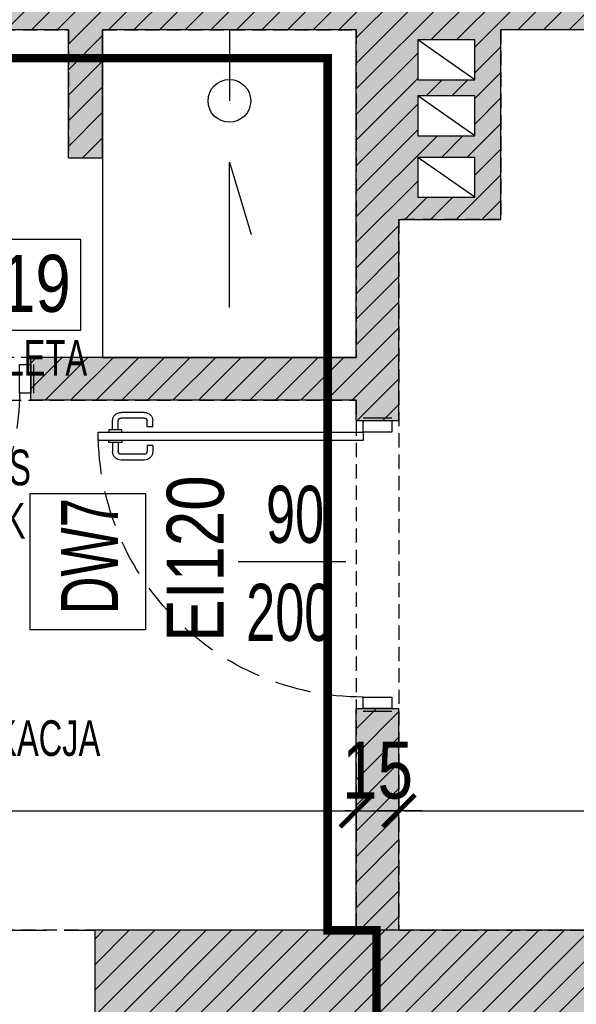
# Model space of a CAD drawing. Header units: millimetres. Extents: x 76192 to 88546, y 19309 to 25840.
# Tile 38 of 61: x 87891 to 88086, y 19554 to 19900. Entities that reach past the tile are written whole.
import ezdxf

# ---------------------------------------------------------------- set-up
doc = ezdxf.new("R2010")
doc.units = ezdxf.units.MM
for name, pattern in [('DASHED', [0.75, 0.5, -0.25]), ('DASHED2', [0.375, 0.25, -0.125]), ('DASHEDX2', [38.1, 25.4, -12.7])]:
    doc.linetypes.add(name, pattern=pattern)
doc.layers.get('DEFPOINTS').update_dxf_attribs({"lineweight": 9})
for name, color, linetype in [('_HSA_HATCH_WYPEŁNIENIA_PRZEGRÓD', 205, 'Continuous'), ('_HSA_NUMERACJA POMIESZCZEN', 43, 'Continuous'), ('_HSA_OPIS_STOLARKA_WEWNĘTRZNA', 43, 'Continuous'), ('_HSA_PRZERYWANE', 153, 'DASHEDX2'), ('_HSA_SANITARNE', 133, 'Continuous'), ('_HSA_STOLARKA_WEWNĘTRZNA', 132, 'Continuous'), ('_HSA_WYM_100', 141, 'Continuous'), ('_HSA_ŚCIANY_DZIAŁOWE', 6, 'Continuous'), ('_HSA_ŚCIANY_MUROWANE', 4, 'Continuous')]:
    doc.layers.add(name, color=color, linetype=linetype)
for name, color, linetype, true_color in [('_HSA_HATCH_WYPEŁNIENIA_PRZEGRÓD_P_POŻ', 7, 'Continuous', 0xef8a8a), ('_HSA_WYDZIELENIA_POŻAROWE_120_MIN', 7, 'DASHED2', 0xf11f04), ('_HSA_WYDZIELENIA_POŻAROWE_240_MIN', 7, 'DASHED2', 0xab1603), ('_HSA_WYDZIELENIA_POŻAROWE_60_MIN', 7, 'DASHED2', 0x1428e1)]:
    doc.layers.add(name, color=color, linetype=linetype, true_color=true_color)
doc.layers.add('_HSA_NUMERACJA POMIESZCZEN POMOC', color=7, linetype='Continuous', true_color=0x38940a, plot=False)
doc.layers.add('_HSA_OPIS_STOLARKA_ZEWNĘTRZNA_POMOC', color=7, linetype='Continuous', true_color=0x6cc7f4, plot=False)
doc.layers.add('_HSA_POWIERZCHNIA_UŻYTKOWA', color=115, linetype='DASHED', plot=False)
doc.styles.add('Arial Narrow_1', font='Arial Narrow.ttf', dxfattribs={"width": 0.8, "height": 200})
doc.styles.add('ARIAL_100', font='Arial.ttf', dxfattribs={"width": 0.8, "height": 20})
doc.styles.add('ARIAL_50', font='Arial Narrow.ttf', dxfattribs={"width": 0.8, "height": 10})
doc.dimstyles.new('WYM_WEWN_100', dxfattribs={"dimtxt": 20, "dimasz": 2, "dimexe": 10, "dimexo": 0, "dimgap": 4, "dimtad": 1, "dimdec": 1, "dimrnd": 0.1, "dimtxsty": 'ARIAL_100', "dimblk": 'Wym-03', "dimcen": 0, "dimdle": 10, "dimse1": 1, "dimse2": 1, "dimclrt": 256, "dimazin": 2, "dimtfac": 1, "dimtdec": 1, "dimtix": 1, "dimtmove": 2, "dimatfit": 0, "dimfxl": 1, "dimtolj": 1, "dimtzin": 0, "dimarcsym": 0})

# ---------------------------------------------------------------- blocks, each defined once
blk = doc.blocks.new('*U122')
for p, q in [((4.2, 88), (1.1, 88)), ((4.2, 89.25), (5, 89.25)), ((4.2, 84.75), (4.2, 89.25)), ((8.725, 89.25), (7.925, 89.25)), ((8.725, 84.75), (8.725, 89.25)), ((8.725, 88), (11.825, 88)), ((-1.9, 76.86), (-1.9, 85)), ((0.1, 76.86), (0.1, 85)), ((4.2, 86), (1.1, 86)), ((5, 84.75), (4.2, 84.75)), ((7.925, 84.75), (8.725, 84.75)), ((8.725, 86), (11.825, 86)), ((12.825, 76.86), (12.825, 85)), ((14.825, 76.86), (14.825, 85)), ((3.2, 75.86), (1.1, 75.86)), ((3.2, 73.86), (1.1, 73.86)), ((3.2, 73.86), (3.2, 75.86)), ((9.725, 73.86), (9.725, 75.86)), ((9.725, 75.86), (11.825, 75.86)), ((9.725, 73.86), (11.825, 73.86))]:
    blk.add_line(p, q)
for points in [[(5, 0), (7.925, 0), (7.925, 93), (5, 93)], [(1, 0), (1, -10), (5, -10), (5, 0)], [(98, 0), (98, -10), (102, -10), (102, 0)]]:
    blk.add_lwpolyline(points, close=True)
for points in [[(0, 0), (0, -10)], [(103, 0), (103, -10)]]:
    blk.add_lwpolyline(points)
at = {"linetype": 'DASHED', "ltscale": 25}
blk.add_arc((5, 0), 93, 0, 90, dxfattribs=at)
for centre, radius, start, end in [((1.1, 85), 3, 90, 180), ((11.825, 85), 3, 0, 90), ((1.1, 85), 1, 90, 180), ((11.825, 85), 1, 0, 90), ((1.1, 76.86), 3, 180, 270), ((1.1, 76.86), 1, 180, 270), ((11.825, 76.86), 3, 270, 0), ((11.825, 76.86), 1, 270, 0)]:
    blk.add_arc(centre, radius, start, end)
blk = doc.blocks.new('*U143')
for p, q in [((4.2, 77), (1.1, 77)), ((4.2, 78.25), (5, 78.25)), ((4.2, 73.75), (4.2, 78.25)), ((8.725, 78.25), (7.925, 78.25)), ((8.725, 73.75), (8.725, 78.25)), ((8.725, 77), (11.825, 77)), ((-1.9, 65.86), (-1.9, 74)), ((0.1, 65.86), (0.1, 74)), ((4.2, 75), (1.1, 75)), ((5, 73.75), (4.2, 73.75)), ((7.925, 73.75), (8.725, 73.75)), ((8.725, 75), (11.825, 75)), ((12.825, 65.86), (12.825, 74)), ((14.825, 65.86), (14.825, 74)), ((3.2, 64.86), (1.1, 64.86)), ((3.2, 62.86), (1.1, 62.86)), ((3.2, 62.86), (3.2, 64.86)), ((9.725, 62.86), (9.725, 64.86)), ((9.725, 64.86), (11.825, 64.86)), ((9.725, 62.86), (11.825, 62.86))]:
    blk.add_line(p, q)
for points in [[(5, 0), (7.925, 0), (7.925, 82), (5, 82)], [(1, 0), (1, -10), (5, -10), (5, 0)], [(87, 0), (87, -10), (91, -10), (91, 0)]]:
    blk.add_lwpolyline(points, close=True)
for points in [[(0, 0), (0, -10)], [(92, 0), (92, -10)]]:
    blk.add_lwpolyline(points)
at = {"linetype": 'DASHED', "ltscale": 25}
blk.add_arc((5, 0), 82, 0, 90, dxfattribs=at)
for centre, radius, start, end in [((1.1, 74), 3, 90, 180), ((11.825, 74), 3, 0, 90), ((1.1, 74), 1, 90, 180), ((11.825, 74), 1, 0, 90), ((1.1, 65.86), 3, 180, 270), ((1.1, 65.86), 1, 180, 270), ((11.825, 65.86), 3, 270, 0), ((11.825, 65.86), 1, 270, 0)]:
    blk.add_arc(centre, radius, start, end)
blk = doc.blocks.new('NUMERACJA_POMIESZCZEŃ_200')
blk.add_lwpolyline([(50, 31.85), (0, 31.85), (0, 0), (50, 0)], close=True)
at = {"style": 'ARIAL_100', "width": 0.8}
blk.add_attdef('OPIS_TABELKA', (2.96, 6.47), '', height=20, dxfattribs=at)
at = {"layer": '_HSA_NUMERACJA POMIESZCZEN POMOC', "style": 'ARIAL_50', "width": 0.8}
for tag, p in [('NAZWA', (0, -15.93)), ('POWIERZCHNIA', (0, -35.3)), ('POSADZKA', (0, -54.39)), ('SUFIT', (0, -73.08))]:
    blk.add_attdef(tag, p, '', height=12.5, dxfattribs=at)
blk = doc.blocks.new('*U798')
at = {"transparency": 33554559}
h = blk.add_hatch(color=256, dxfattribs=at)
h.dxf.hatch_style = 1
h.paths.add_polyline_path([(0, 53), (-200, 53), (-200, 0), (0, 0)])
at = {"linetype": 'DASHED2', "ltscale": 50, "const_width": 3}
blk.add_lwpolyline([(-200, -10), (0, -10)], dxfattribs=at)
at = {"layer": 'DEFPOINTS'}
blk.add_lwpolyline([(0, 53), (-200, 53), (-200, 0), (0, 0), (0, 53)], close=True, dxfattribs=at)
blk = doc.blocks.new('Wym-03')
for p, q in [((0, 4), (0, -4)), ((-4, 0), (4, 0))]:
    blk.add_line(p, q)
blk.add_lwpolyline([(-2.83, -2.83, 0.8, 0.8, 0), (2.83, 2.83, 0.05, 0.05, 0)], format="xyseb")
blk = doc.blocks.new('*D1169')
at = {"layer": '_HSA_WYM_100', "color": 0, "lineweight": -2}
blk.add_line((87715.81, 19622.28), (88006.81, 19622.28), dxfattribs=at)
at = {"layer": 'DEFPOINTS', "color": 0}
for p in [(88008.81, 19622.28), (88008.81, 19609.02), (87713.81, 19606.42)]:
    blk.add_point(p, dxfattribs=at)
at = {"layer": '_HSA_WYM_100', "color": 0, "lineweight": -2, "xscale": 2, "yscale": 2, "zscale": 2, "rotation": 180}
blk.add_blockref('Wym-03', (87713.81, 19622.28), dxfattribs=at)
at = {"layer": '_HSA_WYM_100', "color": 0, "lineweight": -2, "xscale": 2, "yscale": 2, "zscale": 2}
blk.add_blockref('Wym-03', (88008.81, 19622.28), dxfattribs=at)
at = {"layer": '_HSA_WYM_100', "insert": (87861.31, 19636.49), "char_height": 20, "attachment_point": 5, "style": 'ARIAL_100'}
blk.add_mtext('\\A1;295', dxfattribs=at)
blk = doc.blocks.new('*D1162')
at = {"layer": '_HSA_WYM_100', "color": 0, "lineweight": -2}
for p, q in [((88006.81, 19622.28), (88004.81, 19622.28)), ((88008.81, 19622.28), (88023.81, 19622.28)), ((88025.81, 19622.28), (88027.81, 19622.28))]:
    blk.add_line(p, q, dxfattribs=at)
at = {"layer": 'DEFPOINTS', "color": 0}
for p in [(88023.81, 19622.28), (88023.81, 19615.04), (88008.81, 19609.02)]:
    blk.add_point(p, dxfattribs=at)
at = {"layer": '_HSA_WYM_100', "color": 0, "lineweight": -2, "xscale": 2, "yscale": 2, "zscale": 2}
blk.add_blockref('Wym-03', (88008.81, 19622.28), dxfattribs=at)
at = {"layer": '_HSA_WYM_100', "color": 0, "lineweight": -2, "xscale": 2, "yscale": 2, "zscale": 2, "rotation": 180}
blk.add_blockref('Wym-03', (88023.81, 19622.28), dxfattribs=at)
at = {"layer": '_HSA_WYM_100', "insert": (88016.31, 19636.49), "char_height": 20, "attachment_point": 5, "style": 'ARIAL_100'}
blk.add_mtext('\\A1;15', dxfattribs=at)
blk = doc.blocks.new('*D1170')
at = {"layer": '_HSA_WYM_100', "color": 0, "lineweight": -2}
blk.add_line((88025.81, 19622.28), (88276.81, 19622.28), dxfattribs=at)
at = {"layer": 'DEFPOINTS', "color": 0}
for p in [(88278.81, 19622.28), (88023.81, 19615.04), (88278.81, 19610.42)]:
    blk.add_point(p, dxfattribs=at)
at = {"layer": '_HSA_WYM_100', "color": 0, "lineweight": -2, "xscale": 2, "yscale": 2, "zscale": 2, "rotation": 180}
blk.add_blockref('Wym-03', (88023.81, 19622.28), dxfattribs=at)
at = {"layer": '_HSA_WYM_100', "color": 0, "lineweight": -2, "xscale": 2, "yscale": 2, "zscale": 2}
blk.add_blockref('Wym-03', (88278.81, 19622.28), dxfattribs=at)
at = {"layer": '_HSA_WYM_100', "insert": (88151.31, 19636.49), "char_height": 20, "attachment_point": 5, "style": 'ARIAL_100'}
blk.add_mtext('\\A1;255', dxfattribs=at)

msp = doc.modelspace()

# ---------------------------------------------------------------- hatches: boundary and pattern name
at = {"layer": '_HSA_HATCH_WYPEŁNIENIA_PRZEGRÓD'}
h = msp.add_hatch(color=256, dxfattribs=at)
h.paths.add_polyline_path([(87908.74, 21358.65), (87928.74, 21358.65), (87928.74, 21344.65), (87908.74, 21344.65)], flags=16)
h.paths.add_polyline_path([(87908.74, 21316.2), (87928.74, 21316.2), (87928.74, 21302.2), (87908.74, 21302.2)], flags=16)
h.paths.add_polyline_path([(88313.81, 21127.88), (87901.81, 21127.88), (87901.81, 21195.11), (87886.81, 21195.11), (87886.81, 21074.05), (87901.81, 21074.05), (87901.81, 21112.88), (88313.81, 21112.88)])
h.paths.add_polyline_path([(87908.74, 20911.72), (87908.74, 20925.72), (87928.74, 20925.72), (87928.74, 20911.72)], flags=16)
h.paths.add_polyline_path([(87908.74, 20412), (87925.74, 20412), (87925.74, 20398), (87925.74, 20380.88), (88313.81, 20380.88), (88313.81, 20394.88), (87928.84, 20394.88), (87928.84, 20455.93), (87901.81, 20455.93), (87901.81, 20470.05), (87886.81, 20470.05), (87886.81, 20362.05), (87901.81, 20362.05), (87901.81, 20380.88), (87908.74, 20380.88), (87908.74, 20398)])
h.paths.add_polyline_path([(87908.74, 20419.22), (87908.74, 20433.22), (87925.74, 20433.22), (87925.74, 20419.22)], flags=16)
h.paths.add_polyline_path([(88030.4, 19892.85), (88050.4, 19892.85), (88050.4, 19878.85), (88030.4, 19878.85)], flags=16)
h.paths.add_polyline_path([(88030.4, 19873.19), (88050.4, 19873.19), (88050.4, 19859.19), (88030.4, 19859.19)], flags=16)
h.paths.add_polyline_path([(88030.4, 19851.62), (88050.4, 19851.62), (88050.4, 19837.62), (88030.4, 19837.62)], flags=16)
h.paths.add_polyline_path([(87706.81, 20039.88), (87706.81, 20024.88)])
h.paths.add_polyline_path([(87804.66, 19781.42), (87713.81, 19781.42), (87713.81, 19766.42), (87804.66, 19766.42)])
h.paths.add_polyline_path([(87886.81, 20835.05), (87901.81, 20835.05), (87901.81, 20873.38), (87908.74, 20873.38), (87908.74, 20890.5), (87908.74, 20904.5), (87928.74, 20904.5), (87928.74, 20890.5), (87928.74, 20872.38), (88313.81, 20872.38), (88313.81, 20888.38), (87931.84, 20888.38), (87931.84, 20943.43), (87901.81, 20943.43), (87901.81, 20963.05), (87886.81, 20963.05)])
h.paths.add_polyline_path([(87853.81, 21394.88), (87853.81, 21379.88), (87886.81, 21379.88), (87886.81, 21337.42), (87908.74, 21337.42), (87928.74, 21337.42), (87928.74, 21323.42), (87908.74, 21323.42), (87886.81, 21323.42), (87886.81, 21297.11), (87934.49, 21297.11), (87934.49, 21379.88), (88263.81, 21379.88), (88263.81, 21394.88), (87928.74, 21394.88), (87928.74, 21379.88), (87928.74, 21365.88), (87908.74, 21365.88), (87908.74, 21379.88), (87908.74, 21394.88)])
h.paths.add_polyline_path([(87751.81, 21379.88), (87751.81, 21394.88), (87706.81, 21394.88), (87706.81, 21468.86), (87691.81, 21468.86), (87691.81, 21312.01), (87706.81, 21312.01), (87706.81, 21379.88)])
h.paths.add_polyline_path([(87901.81, 20124.42), (87901.81, 20238.88), (87886.81, 20238.88), (87886.81, 20124.42)])
h.paths.add_polyline_path([(87901.81, 20589.05), (87901.81, 20733.05), (87886.81, 20733.05), (87886.81, 20589.05)])
h.paths.add_polyline_path([(87919.81, 19896.42), (87907.81, 19896.42), (87907.81, 19851.42), (87919.81, 19851.42)])
h.paths.add_polyline_path([(87886.81, 19911.42), (87926.81, 19911.42), (87926.81, 19935.95), (87916.48, 19935.95), (87896.48, 19935.95), (87896.48, 19949.95), (87916.48, 19949.95), (87926.81, 19949.95), (87926.81, 19975.26), (87907.81, 19975.26), (87907.81, 20039.88), (87886.92, 20039.88), (87886.92, 20024.88), (87886.81, 20024.88), (87886.81, 19969.6), (87896.48, 19969.6), (87916.48, 19969.6), (87916.48, 19955.6), (87896.48, 19955.6), (87886.81, 19955.6), (87886.81, 19928.37), (87896.48, 19928.37), (87916.48, 19928.37), (87916.48, 19914.37), (87896.48, 19914.37), (87886.81, 19914.37)])
h.paths.add_polyline_path([(88023.81, 19911.42), (88023.81, 19829.83), (88059.54, 19829.83), (88059.54, 19896.42), (88313.81, 19896.42), (88313.81, 19911.42)])
h.paths.add_polyline_path([(87801.81, 19896.42), (87789.81, 19896.42), (87789.81, 19851.42), (87801.81, 19851.42)])
h.paths.add_polyline_path([(88008.81, 19766.42), (88008.81, 19781.42), (87894.66, 19781.42), (87894.66, 19766.42)])
h = msp.add_hatch(color=256, dxfattribs=at)
h.paths.add_polyline_path([(88343.19, 19936.42), (88313.81, 19936.42), (88313.81, 19836.41), (88343.19, 19836.41), (88343.19, 19841.41), (88358.19, 19841.41), (88358.19, 19931.42), (88343.19, 19931.42)])
h.paths.add_polyline_path([(88343.19, 19666.41), (88313.81, 19666.41), (88313.81, 19610.42), (88278.81, 19610.42), (88278.81, 19580.42), (87917.19, 19580.42), (87917.19, 19527.42), (88358.19, 19527.42), (88358.19, 19661.41), (88343.19, 19661.41)])
h.paths.add_polyline_path([(87811.19, 19580.42), (87728.19, 19580.42), (87728.19, 19606.42), (87713.81, 19606.42), (87713.81, 19658.24), (87688.81, 19658.24), (87688.81, 19581.42), (87128.19, 19581.42), (87128.19, 19606.42), (87092.47, 19606.42), (87092.47, 19580.42), (86813.91, 19580.42), (86813.91, 19602), (86792.33, 19602), (86792.33, 19736.53), (86739.33, 19736.53), (86739.33, 19527.42), (87811.19, 19527.42)])
h.paths.add_polyline_path([(86792.33, 20365.53), (86739.33, 20365.53), (86739.33, 19896.53), (86792.33, 19896.53)])
h.paths.add_polyline_path([(86792.33, 20892.53), (86754.33, 20892.53), (86754.33, 20887.53), (86739.33, 20887.53), (86739.33, 20480.53), (86792.33, 20480.53)])
h.paths.add_polyline_path([(86792.33, 21112.41), (86739.33, 21112.41), (86739.33, 21015.53), (86754.33, 21015.53), (86754.33, 21010.53), (86792.33, 21010.53)])
h = msp.add_hatch(dxfattribs=at)
h.set_pattern_fill('ANSI31', color=256, scale=2, style=0)
h.set_pattern_definition([(45, (16933.797, 1317.1015), (-4.49012806, 4.49012806), [])])
h.paths.add_polyline_path([(88343.19, 19936.42), (88313.81, 19936.42), (88313.81, 19836.41), (88343.19, 19836.41)])
h.paths.add_polyline_path([(88343.19, 19666.41), (88313.81, 19666.41), (88313.81, 19610.42), (88278.81, 19610.42), (88278.81, 19580.42), (87917.19, 19580.42), (87917.19, 19542.42), (88343.19, 19542.42)])
h.paths.add_polyline_path([(87811.19, 19580.42), (87728.19, 19580.42), (87728.19, 19606.42), (87713.81, 19606.42), (87713.81, 19658.24), (87688.81, 19658.24), (87688.81, 19581.42), (87128.19, 19581.42), (87128.19, 19606.42), (87092.47, 19606.42), (87092.47, 19580.42), (86813.91, 19580.42), (86813.91, 19602), (86792.33, 19602), (86792.33, 19736.53), (86754.33, 19736.53), (86754.33, 19542.42), (87811.19, 19542.42)])
h.paths.add_polyline_path([(86792.33, 20365.53), (86754.33, 20365.53), (86754.33, 19896.53), (86792.33, 19896.53)])
h.paths.add_polyline_path([(86792.33, 20892.53), (86754.33, 20892.53), (86754.33, 20480.53), (86792.33, 20480.53)])
h.paths.add_polyline_path([(86792.33, 21112.41), (86754.33, 21112.41), (86754.33, 21010.53), (86792.33, 21010.53)])
h = msp.add_hatch(dxfattribs=at)
h.set_pattern_fill('ANSI31', color=256, scale=2, angle=-1e-13, style=0)
h.paths.add_polyline_path([(88023.81, 19658.24), (88008.81, 19658.24), (88008.81, 19580.42), (88023.81, 19580.42)])
h.paths.add_polyline_path([(88008.81, 19781.42), (87894.66, 19781.42), (87894.66, 19766.42), (88008.81, 19766.42), (88008.81, 19759.24), (88023.81, 19759.24), (88023.81, 19829.83), (88059.54, 19829.83), (88059.54, 19896.42), (88313.81, 19896.42), (88313.81, 19911.42), (87926.81, 19911.42), (87926.81, 19935.95), (87916.48, 19935.95), (87896.48, 19935.95), (87896.48, 19949.95), (87916.48, 19949.95), (87926.81, 19949.95), (87926.81, 19975.26), (87907.81, 19975.26), (87907.81, 20039.88), (87886.92, 20039.88), (87886.92, 20024.88), (87886.81, 20024.88), (87886.81, 19969.6), (87896.48, 19969.6), (87916.48, 19969.6), (87916.48, 19955.6), (87896.48, 19955.6), (87886.81, 19955.6), (87886.81, 19928.37), (87896.48, 19928.37), (87916.48, 19928.37), (87916.48, 19914.37), (87896.48, 19914.37), (87886.81, 19914.37), (87886.81, 19911.42), (87713.81, 19911.42), (87713.81, 19896.42), (87789.81, 19896.42), (87789.81, 19851.42), (87801.81, 19851.42), (87801.81, 19896.42), (87907.81, 19896.42), (87907.81, 19851.42), (87919.81, 19851.42), (87919.81, 19896.42), (88008.81, 19896.42)])
h.paths.add_polyline_path([(88030.4, 19837.62), (88030.4, 19851.62), (88050.4, 19851.62), (88050.4, 19837.62)], flags=16)
h.paths.add_polyline_path([(88030.4, 19859.19), (88030.4, 19873.19), (88050.4, 19873.19), (88050.4, 19859.19)], flags=16)
h.paths.add_polyline_path([(88030.4, 19878.85), (88030.4, 19892.85), (88050.4, 19892.85), (88050.4, 19878.85)], flags=16)
h.paths.add_polyline_path([(87804.66, 19766.42), (87804.66, 19781.42), (87713.81, 19781.42), (87713.81, 19766.42)], flags=17)
at = {"layer": '_HSA_HATCH_WYPEŁNIENIA_PRZEGRÓD_P_POŻ'}
h = msp.add_hatch(color=256, dxfattribs=at)
h.dxf.hatch_style = 1
h.paths.add_polyline_path([(88023.81, 19658.24), (88008.81, 19658.24), (88008.81, 19580.42), (88023.81, 19580.42)])
h.paths.add_polyline_path([(88023.81, 19911.42), (87706.81, 19911.42), (87706.81, 20052.14), (87641.81, 20052.14), (87641.81, 20027.14), (87688.81, 20027.14), (87688.81, 19896.29), (88008.81, 19896.29), (88008.81, 19759.24), (88023.81, 19759.24)])
h.paths.add_polyline_path([(87541.81, 20052.14), (87250.68, 20052.4), (87219.33, 20052.14), (86792.33, 20052.14), (86792.33, 20027.14), (87541.81, 20027.14)])

# ---------------------------------------------------------------- linework, layer by layer
at = {"layer": '_HSA_OPIS_STOLARKA_WEWNĘTRZNA'}
msp.add_line((88005.18, 19709.74), (87967.44, 19709.74), dxfattribs=at)
at = {"layer": '_HSA_OPIS_STOLARKA_ZEWNĘTRZNA_POMOC', "flags": 128}
msp.add_lwpolyline([(87934.86, 19733.66), (87934.86, 19685.82), (87894.46, 19685.82), (87894.46, 19733.66)], close=True, dxfattribs=at)
at = {"layer": '_HSA_POWIERZCHNIA_UŻYTKOWA', "ltscale": 10}
for points in [[(87713.81, 19781.42), (87713.81, 19896.42), (87789.81, 19896.42), (87789.81, 19851.42), (87801.81, 19851.42), (87801.81, 19896.42), (87907.81, 19896.42), (87907.81, 19851.42), (87919.81, 19851.42), (87919.81, 19896.42), (88008.81, 19896.42), (88008.81, 19781.42)], [(88313.81, 19896.42), (88059.54, 19896.42), (88059.54, 19829.83), (88023.81, 19829.83), (88023.81, 19580.42), (88313.81, 19580.42)], [(87713.81, 19766.42), (88008.81, 19766.42), (88008.81, 19580.42), (87728.19, 19580.42), (87728.19, 19606.42), (87713.81, 19606.42)]]:
    msp.add_lwpolyline(points, close=True, dxfattribs=at)
at = {"layer": '_HSA_PRZERYWANE', "ltscale": 0.5}
msp.add_line((87811.19, 19580.42), (87917.19, 19580.42), dxfattribs=at)
at = {"layer": '_HSA_SANITARNE', "ltscale": 2}
for p, q in [((87964.31, 19798.95), (87964.31, 19849.89)), ((87964.31, 19849.89), (87971.93, 19824.52))]:
    msp.add_line(p, q, dxfattribs=at)
at = {"layer": '_HSA_SANITARNE', "ltscale": 0.25}
msp.add_lwpolyline([(87919.81, 19781.42), (88008.81, 19781.42), (88008.81, 19896.42), (87919.81, 19896.42)], close=True, dxfattribs=at)
at = {"layer": '_HSA_SANITARNE', "ltscale": 2}
msp.add_lwpolyline([(87964.31, 19896.42), (87964.31, 19871.42)], dxfattribs=at)
msp.add_circle((87964.31, 19871.42), 7.5, dxfattribs=at)
at = {"layer": '_HSA_WYDZIELENIA_POŻAROWE_240_MIN', "ltscale": 50, "const_width": 3}
msp.add_lwpolyline([(88015.95, 19377.42), (88015.95, 19580.42), (87998.81, 19580.42), (87998.81, 19886.42), (87678.81, 19886.42), (87678.81, 20017.14), (86792.33, 20017.14), (86792.33, 20039.64), (86586.68, 20039.64)], dxfattribs=at)
at = {"layer": '_HSA_ŚCIANY_DZIAŁOWE'}
for p, q in [((87907.81, 19896.42), (87801.81, 19896.42)), ((87907.81, 19851.42), (87907.81, 19896.42)), ((88008.81, 19896.42), (87919.81, 19896.42)), ((87919.81, 19851.42), (87919.81, 19896.42)), ((88008.81, 19781.42), (88008.81, 19896.42)), ((88313.81, 19896.42), (88059.54, 19896.42)), ((88050.4, 19878.85), (88030.4, 19892.85)), ((88050.4, 19859.19), (88030.4, 19873.19)), ((87907.81, 19851.42), (87919.81, 19851.42)), ((88050.4, 19837.62), (88030.4, 19851.62)), ((88023.81, 19759.24), (88023.81, 19829.83)), ((88008.81, 19781.42), (87894.66, 19781.42)), ((87894.66, 19766.42), (87894.66, 19781.42)), ((88008.81, 19766.42), (87894.66, 19766.42)), ((88008.81, 19759.24), (88008.81, 19766.42)), ((88008.81, 19759.24), (88023.81, 19759.24)), ((88008.81, 19580.42), (88008.81, 19658.24)), ((88008.81, 19658.24), (88023.81, 19658.24)), ((88023.81, 19580.42), (88023.81, 19658.24))]:
    msp.add_line(p, q, dxfattribs=at)
msp.add_lwpolyline([(88023.81, 19829.83), (88059.54, 19829.83), (88059.54, 19896.42)], dxfattribs=at)
for points in [[(88030.4, 19878.85), (88050.4, 19878.85), (88050.4, 19892.85), (88030.4, 19892.85)], [(88030.4, 19859.19), (88050.4, 19859.19), (88050.4, 19873.19), (88030.4, 19873.19)], [(88030.4, 19837.62), (88050.4, 19837.62), (88050.4, 19851.62), (88030.4, 19851.62)]]:
    msp.add_lwpolyline(points, close=True, dxfattribs=at)
at = {"layer": '_HSA_ŚCIANY_MUROWANE'}
for p in [(88278.81, 19580.42), (87917.19, 19542.42)]:
    msp.add_line(p, (87917.19, 19580.42), dxfattribs=at)

# ---------------------------------------------------------------- block references
at = {"layer": '_HSA_NUMERACJA POMIESZCZEN', "linetype": 'Continuous'}
for p, values in [((87862.21, 19790.94), {'SUFIT': 'TYNK', 'POSADZKA': 'GRES', 'POWIERZCHNIA': '3.28', 'NAZWA': 'TOALETA', 'OPIS_TABELKA': '0.19'}), ((87836.31, 19657.5), {'SUFIT': 'TYNK', 'POSADZKA': 'GRES', 'POWIERZCHNIA': '5.45', 'NAZWA': 'KOMUNIKACJA', 'OPIS_TABELKA': '0.20'})]:
    msp.add_blockref('NUMERACJA_POMIESZCZEŃ_200', p, dxfattribs=at).add_auto_attribs(values)
at = {"layer": '_HSA_STOLARKA_WEWNĘTRZNA', "xscale": -1}
for name, p, rotation in [('*U143', (87803.66, 19768.92), 180), ('*U122', (88011.31, 19760.24), 90)]:
    msp.add_blockref(name, p, dxfattribs=dict(at, rotation=rotation))
at = {"layer": '_HSA_WYDZIELENIA_POŻAROWE_60_MIN', "ltscale": 100}
msp.add_blockref('*U798', (88215.95, 19527.42), dxfattribs=at)

# ---------------------------------------------------------------- texts
at = {"layer": '_HSA_OPIS_STOLARKA_WEWNĘTRZNA', "char_height": 20, "width": 38.481, "attachment_point": 1, "style": 'Arial Narrow_1'}
for s, insert in [('90', (87977.16, 19736.36)), ('200', (87970.21, 19701.96))]:
    msp.add_mtext(s, dxfattribs=dict(at, insert=insert))
at = {"layer": '_HSA_OPIS_STOLARKA_ZEWNĘTRZNA_POMOC', "insert": (87905.24, 19691.3), "char_height": 20, "width": 38.6774, "attachment_point": 1, "rotation": 90, "style": 'Arial Narrow_1'}
msp.add_mtext('DW7', dxfattribs=at)
at = {"layer": '_HSA_WYDZIELENIA_POŻAROWE_120_MIN', "ltscale": 50, "insert": (87942.34, 19681.63), "char_height": 20, "attachment_point": 1, "rotation": 90, "style": 'ARIAL_100'}
msp.add_mtext_dynamic_manual_height_columns('EI120', width=42.579, gutter_width=100, heights=[0], dxfattribs=at)

# ---------------------------------------------------------------- dimensions: what is measured, and where the dimension line sits
at = {"layer": '_HSA_WYM_100'}
for base, p1, p2, picture, middle in [((88008.81, 19622.28), (87713.81, 19606.42), (88008.81, 19609.02), '*D1169', (87861.31, 19636.49)), ((88023.81, 19622.28), (88008.81, 19609.02), (88023.81, 19615.04), '*D1162', (88016.31, 19636.49)), ((88278.81, 19622.28), (88023.81, 19615.04), (88278.81, 19610.42), '*D1170', (88151.31, 19636.49))]:
    dim = msp.add_linear_dim(base=base, p1=p1, p2=p2, angle=180, dimstyle='WYM_WEWN_100', dxfattribs=at)
    dim.commit()
    dim.dimension.update_dxf_attribs({"geometry": picture, "text_midpoint": middle})

doc.saveas('drawing.dxf')
